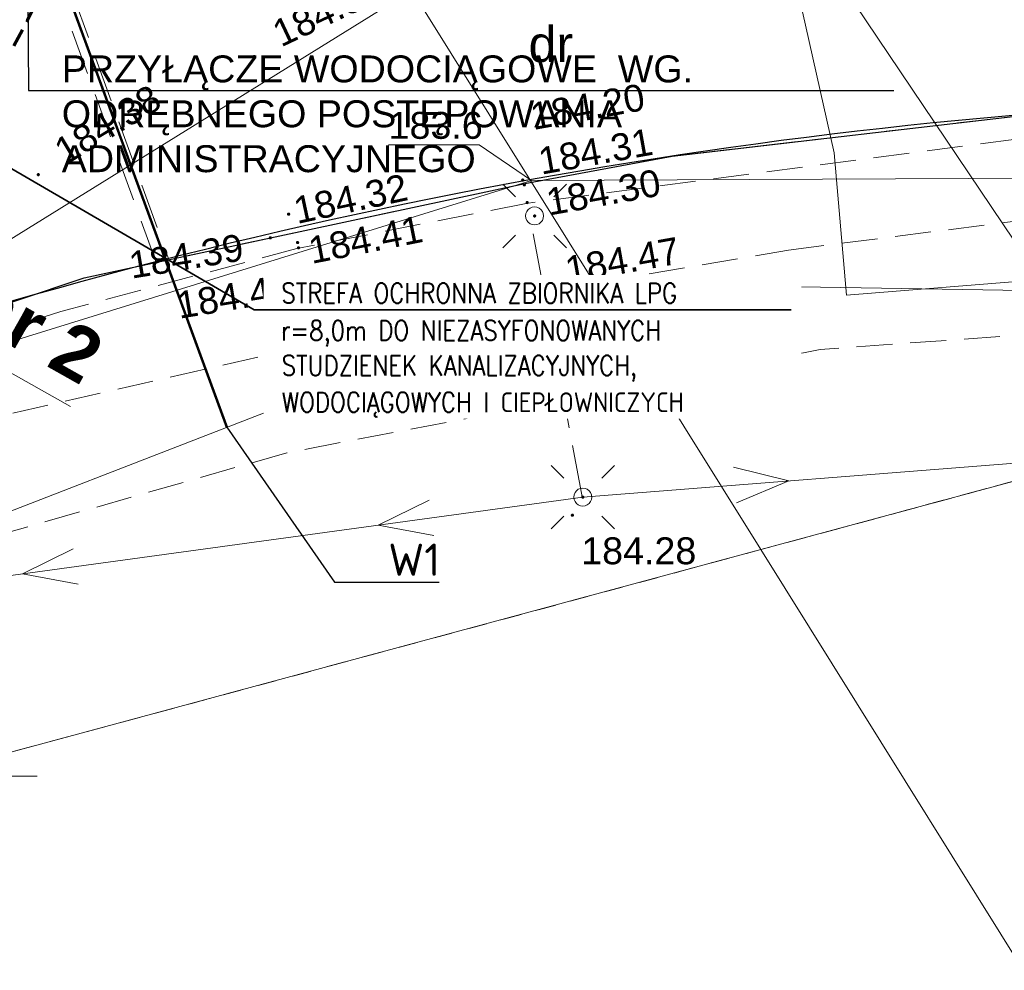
# Model space of a CAD drawing. Extents: x 8014 to 6635291, y -5609 to 5765892.
# Tile 78 of 158: x 6601202 to 6601229, y 5731745 to 5731771. Entities that reach past the tile are written whole.
import ezdxf
from ezdxf import colors
from ezdxf.entities.mleader import LeaderData, LeaderLine
from ezdxf.enums import TextEntityAlignment as Align
from ezdxf.math import Vec2, Vec3

# ---------------------------------------------------------------- set-up
doc = ezdxf.new("R2010")
doc.units = 0
for name, pattern in [('HIDDEN', [0.375, 0.25, -0.125]), ('PRZER1-1', [1, 0.5, -0.5]), ('PRZER2-1', [1.5, 1, -0.5]), ('PRZER3-1', [2, 1.5, -0.5])]:
    doc.linetypes.add(name, pattern=pattern)
doc.layers.get('0').update_dxf_attribs({"linetype": 'CONTINUOUS'})
for name, color, linetype, lineweight in [('!m_linie przekrojowe', 170, 'CONTINUOUS', 20), ('a_krawężnik', 7, 'CONTINUOUS', 30), ('GESDZI', 7, 'CONTINUOUS', 18), ('GSLKRW', 7, 'CONTINUOUS', 25), ('GSPWPS', 7, 'CONTINUOUS', 13), ('GSPWPS_O', 7, 'CONTINUOUS', 13), ('GSSKOA', 7, 'CONTINUOUS', 18), ('GSSKOD', 7, 'CONTINUOUS', 18), ('GUPELA', 7, 'CONTINUOUS', 18), ('GUPPRZ_O', 7, 'CONTINUOUS', 18), ('IS_PZT_opisy', 7, 'CONTINUOUS', 0), ('IS_PZT_ROS', 181, 'CONTINUOUS', 18), ('IS_PZT_ZUDm_woda_przylacze', 5, 'HIDDEN', 30), ('OPIS', 7, 'CONTINUOUS', 0), ('Ramka sekcyjna', 7, 'CONTINUOUS', 18), ('T_odn', 7, 'CONTINUOUS', 35), ('T_str.ochr.8m', 40, 'HIDDEN', 60)]:
    doc.layers.add(name, color=color, linetype=linetype, lineweight=lineweight)
for name, color, linetype in [('_WIDOK', 255, 'CONTINUOUS'), ('A-SZRAF- DROGI', 130, 'CONTINUOUS'), ('a_zieleń', 80, 'CONTINUOUS'), ('T_opisy', 7, 'CONTINUOUS')]:
    doc.layers.add(name, color=color, linetype=linetype)
for name, color, linetype, lineweight, true_color in [('EGUG_O', 7, 'CONTINUOUS', 18, 0x008000), ('GESUZY', 7, 'CONTINUOUS', 18, 0x008000), ('GULEPR', 1, 'CONTINUOUS', 18, 0xff0000), ('GULEPR_O', 1, 'CONTINUOUS', 18, 0xff0000), ('GULWPR', 5, 'CONTINUOUS', 18, 0x0000ff)]:
    doc.layers.add(name, color=color, linetype=linetype, lineweight=lineweight, true_color=true_color)
doc.styles.add('Arial', font='arial.ttf')
doc.styles.add('IS_ISOCPEUR', font='isocpeur.ttf', dxfattribs={"width": 0.8})
doc.styles.add('WYM--ROMANSSHX-08', font='ROMANS.SHX', dxfattribs={"width": 0.8})

# ---------------------------------------------------------------- blocks, each defined once
blk = doc.blocks.new('D_GSPWPS1')
blk.add_hatch(color=0).paths.add_polyline_path([(-0.045, 0), (-0.043467, -0.011647), (-0.038971, -0.0225), (-0.03182, -0.03182), (-0.0225, -0.038971), (-0.011647, -0.043467), (0, -0.045), (0.011647, -0.043467), (0.0225, -0.038971), (0.03182, -0.03182), (0.038971, -0.0225), (0.043467, -0.011647), (0.045, 0), (0.043467, 0.011647), (0.038971, 0.0225), (0.03182, 0.03182), (0.0225, 0.038971), (0.011647, 0.043467), (0, 0.045), (-0.011647, 0.043467), (-0.0225, 0.038971), (-0.03182, 0.03182), (-0.038971, 0.0225), (-0.043467, 0.011647)])
blk = doc.blocks.new('D_SUEP1')
at = {"color": 0}
blk.add_lwpolyline([(-0.75, -0.5), (0.75, 0), (-0.75, 0.5)], dxfattribs=at)
blk = doc.blocks.new('D_GUPELA2')
blk.add_hatch(color=0).paths.add_polyline_path([(-0.001087, 0.044987), (0.011881, 0.043403), (0.021281, 0.03965), (0.030065, 0.033482), (0.038133, 0.023893), (0.043117, 0.012881), (0.044986, 0.001113), (0.044323, -0.007777), (0.040557, -0.019497), (0.033417, -0.030138), (0.024849, -0.037517), (0.013788, -0.042836), (0.002013, -0.044955), (-0.00982, -0.043916), (-0.020466, -0.040077), (-0.029541, -0.033946), (-0.036867, -0.025804), (-0.04187, -0.01649), (-0.04461, -0.005909), (-0.044532, 0.006476), (-0.041285, 0.017903), (-0.034764, 0.028574), (-0.024479, 0.03776), (-0.013449, 0.042943)])
at = {"color": 0}
for points in [[(-0.883883, 0.883883), (-0.53033, 0.53033)], [(0.883883, 0.883883), (0.53033, 0.53033)], [(-0.883883, -0.883883), (-0.53033, -0.53033)], [(0.883883, -0.883883), (0.53033, -0.53033)]]:
    blk.add_lwpolyline(points, dxfattribs=at)
blk = doc.blocks.new('D_GUPELA1')
at = {"color": 0}
blk.add_lwpolyline([(0, 0.25), (0.064705, 0.241481), (0.125, 0.216506), (0.176777, 0.176777), (0.216506, 0.125), (0.241481, 0.064705), (0.25, 0), (0.241481, -0.064705), (0.216506, -0.125), (0.176777, -0.176777), (0.125, -0.216506), (0.064705, -0.241481), (0, -0.25), (-0.064705, -0.241481), (-0.125, -0.216506), (-0.176777, -0.176777), (-0.216506, -0.125), (-0.241481, -0.064705), (-0.25, 0), (-0.241481, 0.064705), (-0.216506, 0.125), (-0.176777, 0.176777), (-0.125, 0.216506), (-0.064705, 0.241481)], close=True, dxfattribs=at)
blk = doc.blocks.new('_None')

msp = doc.modelspace()

# ---------------------------------------------------------------- hatches: boundary and pattern name
at = {"layer": 'A-SZRAF- DROGI', "linetype": 'ByBlock', "lineweight": 0}
h = msp.add_hatch(dxfattribs=at)
h.set_pattern_fill('ANSI37', color=253, scale=3, style=0)
h.set_pattern_definition([(45, (3365827.47042, 2822255.7523), (-0.265165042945, 0.265165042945), []), (135, (3365827.47042, 2822255.7523), (-0.265165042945, -0.265165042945), [])])
h.paths.add_polyline_path([(6601164.801, 5731825.446), (6601168.791, 5731826.948), (6601168.821, 5731824.474), (6601166.454, 5731823.503)])
edge = h.paths.add_edge_path()
edge.add_line((6601172.476, 5731825.895), (6601172.411, 5731828.026))
edge.add_line((6601172.411, 5731828.026), (6601173.992, 5731828.189))
edge.add_arc((6601186.035, 5732243.68), 415.666, 268.33976, 269.91165)
edge.add_line((6601185.394, 5731828.015), (6601205.043, 5731828.193))
edge.add_line((6601205.043, 5731828.193), (6601225.232, 5731828.343))
edge.add_line((6601225.232, 5731828.343), (6601245.168, 5731828.586))
edge.add_line((6601245.168, 5731828.586), (6601245.543, 5731828.59))
edge.add_line((6601245.543, 5731828.59), (6601246.884, 5731826.594))
edge.add_line((6601246.884, 5731826.594), (6601221.79, 5731826.309))
edge.add_line((6601221.79, 5731826.309), (6601205.136, 5731826.031))
edge.add_line((6601205.136, 5731826.031), (6601185.273, 5731825.848))
edge.add_line((6601185.273, 5731825.848), (6601173.834, 5731826.053))
edge.add_line((6601173.834, 5731826.053), (6601172.476, 5731825.895))
edge = h.paths.add_edge_path()
edge.add_line((6601111.994, 5731733.86), (6601109.203, 5731750.836))
edge.add_line((6601109.203, 5731750.836), (6601106.88, 5731760.994))
edge.add_line((6601106.88, 5731760.994), (6601102.557, 5731779.174))
edge.add_line((6601102.557, 5731779.174), (6601096.809, 5731802.335))
edge.add_line((6601096.809, 5731802.335), (6601093.394, 5731815.076))
edge.add_arc((6601112.891, 5731821.407), 20.499, 186.6456, 197.9903, ccw=False)
edge.add_arc((6601104.1, 5731821.197), 11.772, 157.0931, 190.5857, ccw=False)
edge.add_line((6601093.257, 5731825.779), (6601095.519, 5731824.743))
edge.add_line((6601095.519, 5731824.743), (6601101.325, 5731802.801))
edge.add_line((6601101.325, 5731802.801), (6601106.886, 5731780.522))
edge.add_line((6601106.886, 5731780.522), (6601111.376, 5731762.136))
edge.add_line((6601111.376, 5731762.136), (6601116.585, 5731733.745))
edge.add_line((6601116.585, 5731733.745), (6601117.929, 5731724.497))
edge.add_line((6601117.929, 5731724.497), (6601120.175, 5731712.999))
edge.add_line((6601120.175, 5731712.999), (6601122.074, 5731714.127))
edge.add_line((6601122.074, 5731714.127), (6601119.954, 5731724.963))
edge.add_line((6601119.954, 5731724.963), (6601118.634, 5731734.045))
edge.add_line((6601118.634, 5731734.045), (6601113.329, 5731762.836))
edge.add_line((6601113.329, 5731762.836), (6601108.915, 5731781.012))
edge.add_line((6601108.915, 5731781.012), (6601103.286, 5731803.464))
edge.add_line((6601103.286, 5731803.464), (6601098.333, 5731822.44))
edge.add_line((6601098.333, 5731822.44), (6601100.26, 5731826.8))
edge.add_line((6601100.26, 5731826.8), (6601104.18, 5731826.61))
edge.add_line((6601104.18, 5731826.61), (6601124.59, 5731825.705))
edge.add_arc((6601125.61, 5731847.683), 22.002, 254.8648, 267.342, ccw=False)
edge.add_line((6601119.866, 5731826.445), (6601114.202, 5731827.977))
edge.add_arc((6601110.334, 5731814.504), 14.017, 73.981, 84.7293)
edge.add_line((6601111.621, 5731828.462), (6601104.31, 5731828.801))
edge.add_line((6601104.31, 5731828.801), (6601098.736, 5731829.044))
edge.add_arc((6601099.468, 5731836.321), 7.313, 237.4214, 264.2566, ccw=False)
edge.add_line((6601095.53, 5731830.158), (6601092.874, 5731826.011))
edge.add_arc((6601101.918, 5731821.944), 9.917, 155.786, 175.0174)
edge.add_arc((6601112.86, 5731821.402), 20.868, 176.144, 198.0523)
edge.add_line((6601093.019, 5731814.935), (6601096.416, 5731802.213))
edge.add_line((6601096.416, 5731802.213), (6601102.139, 5731779.125))
edge.add_line((6601102.139, 5731779.125), (6601106.492, 5731760.912))
edge.add_line((6601106.492, 5731760.912), (6601108.825, 5731750.719))
edge.add_line((6601108.825, 5731750.719), (6601111.607, 5731733.785))
edge.add_line((6601111.607, 5731733.785), (6601115.11, 5731713.014))
edge.add_line((6601115.11, 5731713.014), (6601115.783, 5731710.389))
edge.add_line((6601115.783, 5731710.389), (6601116.123, 5731710.591))
edge.add_line((6601116.123, 5731710.591), (6601115.488, 5731713.094))
edge.add_line((6601115.488, 5731713.094), (6601113.741, 5731723.477))
edge.add_line((6601113.741, 5731723.477), (6601111.994, 5731733.86))
at = {"layer": 'a_zieleń', "transparency": 33554687}
h = msp.add_hatch(dxfattribs=at)
h.set_pattern_fill('ANSI31', color=256, scale=2, angle=0.5416)
h.set_pattern_definition([(45.54155787, (6600987.53512, 5732094.77134), (-0.1784396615, 0.175097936), [])])
edge = h.paths.add_edge_path()
edge.add_line((6601184.523, 5731785.715), (6601184.767, 5731785.473))
edge.add_line((6601184.767, 5731785.473), (6601208.79, 5731802.27))
edge.add_line((6601208.79, 5731802.27), (6601211.05, 5731814.48))
edge.add_line((6601211.05, 5731814.48), (6601142.151, 5731813.823))
edge.add_arc((6601143.698, 5731819.102), 5.501, 253.6603, 270.5475)
edge.add_line((6601143.751, 5731813.601), (6601191.034, 5731814.053))
edge.add_arc((6601191.122, 5731812.113), 1.942, 359.8374, 92.594, ccw=False)
edge.add_line((6601193.063, 5731812.108), (6601193.074, 5731811.004))
edge.add_line((6601193.074, 5731811.004), (6601197.383, 5731811.045))
edge.add_line((6601197.383, 5731811.045), (6601197.425, 5731806.621))
edge.add_line((6601197.425, 5731806.621), (6601199.732, 5731806.642))
edge.add_line((6601199.732, 5731806.642), (6601199.803, 5731799.171))
edge.add_line((6601199.803, 5731799.171), (6601197.516, 5731797.165))
edge.add_line((6601197.516, 5731797.165), (6601194.216, 5731797.133))
edge.add_line((6601194.216, 5731797.133), (6601194.251, 5731793.47))
edge.add_arc((6601191.538, 5731793.658), 2.72, 281.0894, 356.0358, ccw=False)
edge.add_line((6601192.061, 5731790.989), (6601185.152, 5731786.156))
edge.add_arc((71774552.687, -87417922.681), 113685689.918, 124.97904394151, 124.97904432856)
h.paths.add_polyline_path([(6601204.906, 5731809.178), (6601202.577, 5731808.579), (6601203.741, 5731808.879)], flags=16)

# ---------------------------------------------------------------- linework, layer by layer
at = {"layer": '!m_linie przekrojowe', "color": 0}
msp.add_lwpolyline([(6601193.84, 5731765.696), (6601203.424, 5731760.296)], dxfattribs=at)
at = {"layer": 'a_krawężnik'}
msp.add_arc((6601242.138, 5731623.511, 10.08), 145.423, 88.80118, 106.71036, dxfattribs=at)
at = {"layer": 'GESDZI', "color": 8, "linetype": 'Continuous', "lineweight": 18, "elevation": 10.22}
for points in [[(6601273.62, 5731746.75), (6601267.26, 5731757.23), (6601233.52, 5731759.25), (6601221.45, 5731777.18), (6601219.68, 5731779.82), (6601221.16, 5731780.75), (6601235.26, 5731789.63), (6601247.12, 5731797.11), (6601248.94, 5731794.23), (6601277.32, 5731749.06), (6601275.16, 5731747.72)], [(6601145.65, 5731730.16), (6601139.4, 5731740.97), (6601143.05, 5731743.24), (6601162.6, 5731755.43), (6601182.14, 5731767.62), (6601201.69, 5731779.82), (6601216.42, 5731789), (6601221.16, 5731780.75), (6601219.68, 5731779.82), (6601221.45, 5731777.18), (6601212.93, 5731771.89), (6601147.39, 5731731.24)], [(6601233.52, 5731759.25), (6601222.65, 5731756.31), (6601212.93, 5731771.89), (6601221.45, 5731777.18)], [(6601151.62, 5731724.81), (6601147.39, 5731731.24), (6601212.93, 5731771.89), (6601222.65, 5731756.31), (6601181.7, 5731745.25)], [(6601241.34, 5731726.35), (6601222.65, 5731756.31), (6601233.52, 5731759.25), (6601251.4, 5731732.7)]]:
    msp.add_lwpolyline(points, close=True, dxfattribs=at)
msp.add_lwpolyline([(6601162.327, 5731703.292), (6601149.73, 5731723.59), (6601151.62, 5731724.81), (6601181.7, 5731745.25), (6601222.65, 5731756.31), (6601241.34, 5731726.35), (6601228.574, 5731718.287)], dxfattribs=at)
at = {"layer": 'GESUZY', "color": 8, "linetype": 'PRZER1-1', "lineweight": 18, "elevation": 10.08}
for points in [[(6601130.865, 5731696.171), (6601127.94, 5731709.49), (6601130.38, 5731711.07), (6601149.73, 5731723.59), (6601151.62, 5731724.81), (6601181.7, 5731745.25), (6601222.65, 5731756.31), (6601233.52, 5731759.25), (6601267.26, 5731757.23), (6601273.62, 5731746.75), (6601270.32, 5731744.66), (6601270.57, 5731744.27), (6601241.58, 5731725.97), (6601229.88, 5731718.583)], [(6601279.68, 5731729.855), (6601270.57, 5731744.27), (6601270.32, 5731744.66), (6601273.62, 5731746.75), (6601267.26, 5731757.23), (6601233.52, 5731759.25), (6601222.65, 5731756.31), (6601181.7, 5731745.25), (6601151.62, 5731724.81), (6601149.73, 5731723.59), (6601130.38, 5731711.07), (6601127.94, 5731709.49), (6601130.865, 5731696.171)]]:
    msp.add_lwpolyline(points, dxfattribs=at)
at = {"layer": 'GSLKRW', "color": 8, "linetype": 'Continuous', "lineweight": 25, "elevation": 10.18}
for points in [[(6601203.806, 5731763.875), (6601209, 5731764.99), (6601216.08, 5731766.5), (6601220.181, 5731767.264), (6601230.549, 5731768.472), (6601239.19, 5731768.93), (6601244.833, 5731768.93), (6601258.19, 5731768.51), (6601268.633, 5731767.947), (6601271.452, 5731767.709), (6601285.764, 5731767.197), (6601298.398, 5731766.626)], [(6601131.725, 5731724.507), (6601136.351, 5731727.445), (6601152.67, 5731737.74), (6601175.14, 5731751.74), (6601179.445, 5731754.298), (6601186.52, 5731757.579), (6601189.069, 5731758.65), (6601192.769, 5731760.184), (6601203.806, 5731763.875)]]:
    msp.add_lwpolyline(points, dxfattribs=at)
at = {"layer": 'GSSKOA', "color": 8, "linetype": 'PRZER3-1', "lineweight": 18, "elevation": 10.18}
msp.add_lwpolyline([(6601179.445, 5731754.298), (6601186.52, 5731757.579), (6601192.769, 5731760.184), (6601203.806, 5731763.875), (6601209, 5731764.99), (6601216.08, 5731766.5), (6601220.181, 5731767.264), (6601230.549, 5731768.472), (6601239.19, 5731768.93), (6601244.833, 5731768.93), (6601258.19, 5731768.51), (6601268.633, 5731767.947), (6601271.452, 5731767.709), (6601285.764, 5731767.197), (6601298.398, 5731766.626), (6601297.609, 5731772.963)], dxfattribs=at)
at = {"layer": 'GSSKOD', "color": 8, "linetype": 'PRZER2-1', "lineweight": 18, "elevation": 10.18}
for points in [[(6601136.351, 5731727.445), (6601152.67, 5731737.74), (6601175.14, 5731751.74), (6601179.445, 5731754.298), (6601186.52, 5731757.579), (6601192.769, 5731760.184), (6601203.806, 5731763.875), (6601209, 5731764.99), (6601216.08, 5731766.5), (6601220.181, 5731767.264), (6601230.549, 5731768.472), (6601239.19, 5731768.93)], [(6601258.19, 5731768.51), (6601258.18, 5731767.95), (6601238.71, 5731768.23), (6601229.754, 5731767.736), (6601216.11, 5731765.95), (6601209.73, 5731764.69), (6601203.155, 5731762.942), (6601193.058, 5731759.71), (6601189.368, 5731758.176), (6601179.713, 5731753.873), (6601175.35, 5731751.41), (6601152.91, 5731737.41), (6601136.396, 5731726.986), (6601136.351, 5731727.445)], [(6601137.37, 5731723.955), (6601177.14, 5731748.82), (6601186.574, 5731754.4), (6601196.081, 5731758.09), (6601198.894, 5731759.437), (6601216.58, 5731763.49), (6601223.414, 5731764.648), (6601230.488, 5731765.551), (6601239.48, 5731765.93), (6601268.51, 5731765.658)], [(6601268.38, 5731763.784), (6601238.28, 5731762.9), (6601224.298, 5731761.88), (6601216.83, 5731760.41), (6601209.447, 5731759.005), (6601200.623, 5731756.485), (6601196.369, 5731755.028), (6601190.223, 5731752.784), (6601184.949, 5731750.465), (6601178.56, 5731746.74), (6601141.118, 5731722.837), (6601138.948, 5731721.454), (6601137.37, 5731723.955)]]:
    msp.add_lwpolyline(points, dxfattribs=at)
at = {"layer": 'GULEPR', "color": 8, "linetype": 'Continuous', "lineweight": 18, "elevation": 10.14}
for points in [[(6601288.167, 5731731.776), (6601286.875, 5731733.809), (6601284.64, 5731734.514), (6601275.724, 5731747.21), (6601266.117, 5731763.939), (6601246.149, 5731764.656), (6601240.987, 5731764.672), (6601225.03, 5731763.391), (6601224.69, 5731767.355), (6601220.55, 5731785.804), (6601224.081, 5731797.787)], [(6601306.96, 5731745.05), (6601301.204, 5731748.459), (6601280.937, 5731764.598), (6601277.86, 5731766.426), (6601265.054, 5731766.568), (6601234.496, 5731766.671), (6601216.264, 5731766.585), (6601198.322, 5731761.035), (6601180.977, 5731752.718)], [(6601255.92, 5731760.78), (6601217.691, 5731757.772), (6601181.22, 5731752.78), (6601141.24, 5731726.67)]]:
    msp.add_lwpolyline(points, dxfattribs=at)
at = {"layer": 'GULEPR', "color": 8, "linetype": 'PRZER3-1', "lineweight": 18, "elevation": 10.14}
msp.add_lwpolyline([(6601217.68, 5731757.73), (6601216.26, 5731765.39)], dxfattribs=at)
at = {"layer": 'GULWPR', "color": 8, "linetype": 'Continuous', "lineweight": 18, "elevation": 10.14}
msp.add_lwpolyline([(6601163.427, 5731742.118), (6601165.146, 5731743.193), (6601176.734, 5731747.333), (6601189.857, 5731752.765), (6601218.112, 5731763.722), (6601261.535, 5731763.006), (6601280.645, 5731762.692)], dxfattribs=at)
at = {"layer": 'GUPPRZ_O', "color": 8, "linetype": 'Continuous', "lineweight": 13, "elevation": 10.8, "flags": 128}
for points in [[(6601216.264, 5731766.585), (6601214.804, 5731767.576), (6601212.284, 5731767.576)], [(6601218.112, 5731763.722), (6601220.348, 5731762.071), (6601223.428, 5731762.071)]]:
    msp.add_lwpolyline(points, dxfattribs=at)
at = {"layer": 'IS_PZT_opisy', "linetype": 'ByBlock', "lineweight": -2}
for p, q in [((6601202.219, 5731775.279, 10.08), (6601202.261, 5731769.092, 20.88)), ((6601202.261, 5731769.092, 20.88), (6601226.352, 5731769.092, 20.88)), ((6601211.047, 5731763.805, 20.22), (6601212.047, 5731763.805, 20.22))]:
    msp.add_line(p, q, dxfattribs=at)
at = {"layer": 'IS_PZT_ROS', "color": 8, "linetype": 'HIDDEN', "ltscale": 5}
msp.add_lwpolyline([(6601205.818, 5731764.282), (6601200.606, 5731778.674), (6601200.945, 5731778.797), (6601206.156, 5731764.405)], close=True, dxfattribs=at)
at = {"layer": 'IS_PZT_ZUDm_woda_przylacze', "color": 8, "const_width": 0.07, "elevation": 10.08}
msp.add_lwpolyline([(6601207.782, 5731759.716), (6601195.023, 5731794.482)], dxfattribs=at)
at = {"layer": 'Ramka sekcyjna', "color": 8, "linetype": 'Continuous', "lineweight": 18, "elevation": 100, "flags": 128}
msp.add_lwpolyline([(6601200, 5731750), (6601202.5, 5731750)], dxfattribs=at)
msp.add_lwpolyline([(6601200, 5731750), (6601202.5, 5731750)], dxfattribs=at)
at = {"layer": 'T_odn'}
msp.add_lwpolyline([(6601208.545, 5731762.985), (6601180.811, 5731779.124), (6601181.977, 5731780.231)], dxfattribs=at)
at = {"layer": 'T_str.ochr.8m', "color": 202, "ltscale": 2, "elevation": 0}
msp.add_lwpolyline([(6601175.396, 5731816.722, -0.301537), (6601203.187, 5731798.326, -0.217818), (6601203.187, 5731773.095, -0.301537), (6601175.396, 5731754.698), (6601169.235, 5731754.698, -0.301372), (6601141.463, 5731773.095, -0.217755), (6601141.463, 5731798.326, -0.301643), (6601169.254, 5731816.722), (6601175.396, 5731816.722)], format="xyb", dxfattribs=at)

# ---------------------------------------------------------------- block references
at = {"layer": 'GSPWPS', "color": 8, "linetype": 'Continuous', "lineweight": 13}
for p in [(6601208.54, 5731770.04, 10.08), (6601202.53, 5731766.75, 10.08), (6601216.019, 5731766.6, 10.08), (6601216.063, 5731766.466, 10.08), (6601216.142, 5731765.973, 10.08), (6601209.5, 5731765.65, 10.08), (6601208.991, 5731764.992, 10.08), (6601209.75, 5731764.86, 10.08), (6601209.777, 5731764.713, 10.08), (6601216.528, 5731763.468, 10.08), (6601216.787, 5731760.519, 10.08), (6601217.401, 5731757.267, 10.08)]:
    msp.add_blockref('D_GSPWPS1', p, dxfattribs=at)
at = {"layer": 'GULEPR', "color": 8, "linetype": 'Continuous', "lineweight": 18}
for p, rotation in [((6601222.676, 5731758.165, 10.14), 4.498349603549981), ((6601212.737, 5731757.094, 10.14), 187.7946314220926), ((6601202.83, 5731755.738, 10.14), 187.7946314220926)]:
    msp.add_blockref('D_SUEP1', p, dxfattribs=dict(at, rotation=rotation))
at = {"layer": 'GUPELA', "color": 8, "linetype": 'Continuous', "lineweight": 18}
for name, p in [('D_GUPELA2', (6601216.35, 5731765.6, 10.15)), ('D_GUPELA1', (6601216.35, 5731765.6, 10.16)), ('D_GUPELA2', (6601217.691, 5731757.772, 10.15)), ('D_GUPELA1', (6601217.691, 5731757.772, 10.16))]:
    msp.add_blockref(name, p, dxfattribs=at)

# ---------------------------------------------------------------- texts
at = {"layer": '!m_linie przekrojowe', "color": 0, "insert": (6601203.515, 5731760.474), "char_height": 1.5, "width": 11.00928, "attachment_point": 9, "rotation": 330.6017, "style": 'Arial'}
msp.add_mtext('{\\fArial|b1|i0|c238|p34;Zjazd nr 2}', dxfattribs=at)
at = {"layer": 'EGUG_O', "color": 8, "linetype": 'Continuous', "lineweight": 0, "style": 'Arial'}
msp.add_text('dr', height=1, dxfattribs=at).set_placement((6601216.801, 5731769.884, 10.8), align=Align.CENTER)
at = {"layer": 'GSPWPS_O', "color": 8, "linetype": 'Continuous', "lineweight": 0, "style": 'Arial'}
for s, rotation, p in [('184.35', 25.2382, (6601209.29, 5731770.29, 10.8)), ('184.38', 31.0416, (6601203.28, 5731767, 10.8)), ('184.20', 10.1632, (6601216.311, 5731767.992, 10.8)), ('184.31', 10.1632, (6601216.533, 5731766.748, 10.8)), ('184.32', 12.179, (6601209.737, 5731765.375, 10.8)), ('184.30', 10.1632, (6601216.753, 5731765.611, 10.8)), ('184.41', 11.2187, (6601210.142, 5731764.263, 10.8)), ('184.39', 9.3294, (6601205.126, 5731763.852, 10.8)), ('184.47', 10.1632, (6601217.278, 5731763.718, 10.8)), ('184.41', 9.3294, (6601206.455, 5731762.737, 10.8)), ('184.50', 10.1632, (6601216.34, 5731760.82, 10.8))]:
    msp.add_text(s, height=0.75, rotation=rotation, dxfattribs=at).set_placement(p)
msp.add_text('184.28', height=0.75, dxfattribs=at).set_placement((6601217.647, 5731755.902, 10.8))
at = {"layer": 'GULEPR_O', "color": 8, "linetype": 'Continuous', "lineweight": 0, "style": 'Arial'}
msp.add_text('proj.e', height=0.75, rotation=280.5022, dxfattribs=at).set_placement((6601216.681, 5731761.507, 10.8), align=Align.CENTER)
at = {"layer": 'GUPPRZ_O', "color": 8, "linetype": 'Continuous', "lineweight": 0, "style": 'Arial'}
for s, p in [('183.6', (6601212.284, 5731767.748, 10.8)), ('182.58', (6601220.348, 5731762.244, 10.8))]:
    msp.add_text(s, height=0.75, dxfattribs=at).set_placement(p)
at = {"layer": 'OPIS', "linetype": 'Continuous', "insert": (6601203.184, 5731770.07, 21.6), "char_height": 0.75, "width": 23.72318, "attachment_point": 1, "style": 'Arial'}
msp.add_mtext('PRZYŁĄCZE WODOCIĄGOWE  WG. ODRĘBNEGO POSTĘPOWANIA ADMINISTRACYJNEGO', dxfattribs=at)

# ---------------------------------------------------------------- leaders
at = {"layer": 'IS_PZT_opisy'}
ml = msp.add_multileader_mtext('Standard', dxfattribs=at)
ml.set_content('{\\W1;W1}', style='IS_ISOCPEUR')
ml.set_leader_properties()
ml.set_arrow_properties(name='NONE')
ml.build(insert=Vec2(0, 0))
ml.multileader.update_dxf_attribs({"has_text_frame": 1, "text_left_attachment_type": 6, "text_right_attachment_type": 6, "dogleg_length": 1, "arrow_head_size": 1.25})
ctx = ml.context
ctx.base_point, ctx.char_height, ctx.arrow_head_size, ctx.landing_gap_size, ctx.plane_origin = Vec3(6601211.773, 5731755.399, 10.08), 0.9, 1.25, 0.5, Vec3(6601207.782, 5731759.716, 10.08)
ctx.left_attachment, ctx.right_attachment = 6, 6
notes = []
notes.append((ctx, [(0, (1, 1, 0), (6601210.773, 5731755.399, 10.08), (1, 0), 1, [(0, [(6601207.782, 5731759.716, 10.08)], 0, [])])]))
ctx.mtext.insert, ctx.mtext.flow_direction = Vec3(6601212.273, 5731756.479, 10.08), 5
for ctx, leaders in notes:
    for number, flags, end, landing, length, lines in leaders:
        leader = LeaderData()
        leader.index, (leader.has_last_leader_line, leader.has_dogleg_vector, leader.attachment_direction) = number, flags
        leader.last_leader_point, leader.dogleg_vector, leader.dogleg_length = Vec3(end), Vec3(landing), length
        for number, points, colour, breaks in lines:
            line = LeaderLine()
            line.index, line.vertices, line.color, line.breaks = number, Vec3.list(points), colors.encode_raw_color(colour), breaks
            leader.lines.append(line)
        ctx.leaders.append(leader)

# ---------------------------------------------------------------- next in the draw order: wipeouts: each hides what was drawn before it
msp.add_wipeout([(6601208.801, 5731763.96), (6601208.801, 5731759.953), (6601223.777, 5731759.953), (6601223.777, 5731763.96), (6601223.777, 5731763.96)]).translate(0, 0, 10.14).dxf.layer = '_WIDOK'

# ---------------------------------------------------------------- next in the draw order: linework, layer by layer
at = {"layer": 'T_odn', "ltscale": 0.5}
msp.add_line((6601208.545, 5731762.985, 10.14), (6601223.496, 5731762.985, 10.14), dxfattribs=at)

# ---------------------------------------------------------------- next in the draw order: texts
at = {"layer": 'T_opisy', "lineweight": 40, "ltscale": 3, "style": 'WYM--ROMANSSHX-08', "width": 0.85}
for s, p in [('STREFA OCHRONNA ZBIORNIKA LPG', (6601209.299, 5731763.176, 1.14)), ('r=8,0m DO NIEZASYFONOWANYCH ', (6601209.29, 5731762.137, 1.14)), ('STUDZIENEK KANALIZACYJNYCH,', (6601209.308, 5731761.161, 10.14)), ('WODOCIĄGOWYCH I CIEPŁOWNICZYCH', (6601209.311, 5731760.138, 10.14))]:
    msp.add_text(s, height=0.55, dxfattribs=at).set_placement(p)

doc.saveas('drawing.dxf')
